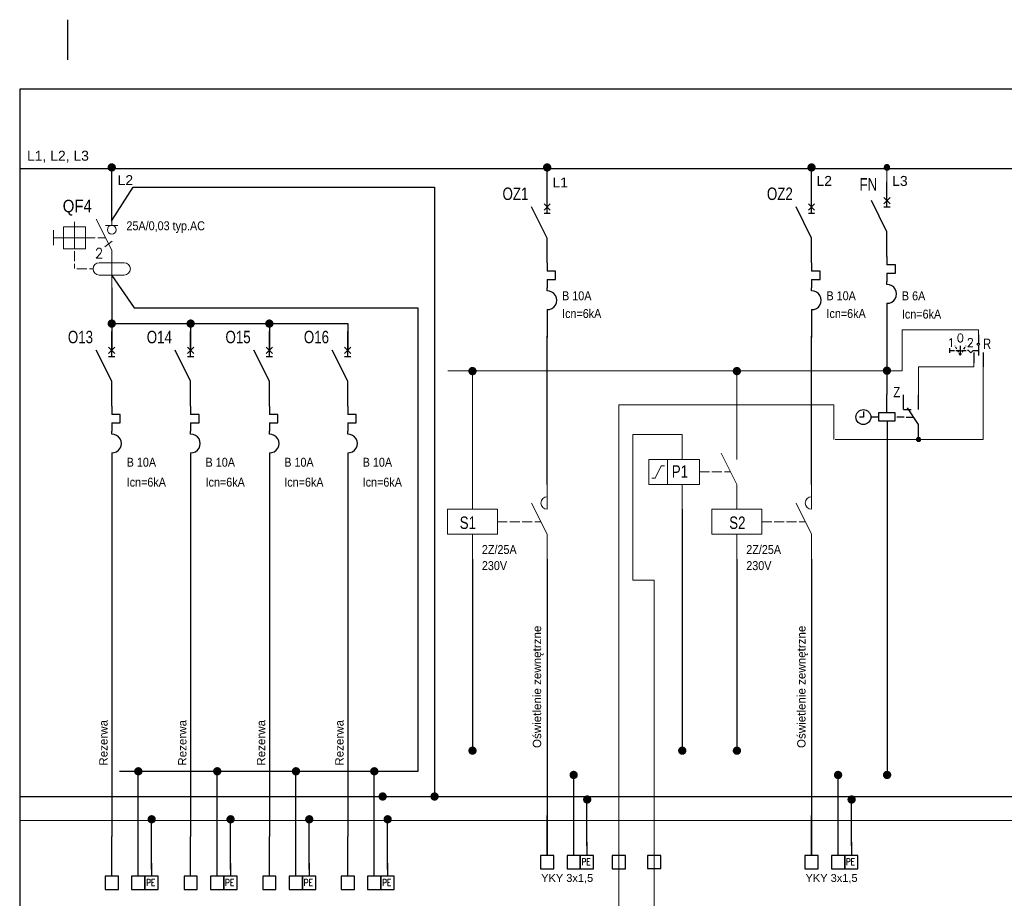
# Model space of a CAD drawing. Header units: millimetres. Extents: x 83969 to 164243, y -22860 to 4849.
# Tile 9 of 116: x 163383 to 163442, y -22643 to -22590. Entities that reach past the tile are written whole.
import ezdxf
from ezdxf.enums import TextEntityAlignment as Align

# ---------------------------------------------------------------- set-up
doc = ezdxf.new("R2010")
doc.units = ezdxf.units.MM
doc.linetypes.add('DASHED', pattern=[19.05, 12.7, -6.35])
doc.layers.get('0').update_dxf_attribs({"color": 251, "lineweight": 0})
for name, color, linetype in [('! GB N', 5, 'Continuous'), ('! GB Odbiory', 7, 'Continuous'), ('! GB Opis', 7, 'Continuous'), ('! GB PE', 96, 'Continuous'), ('! GB Przewody', 7, 'Continuous'), ('! GB Zabezpieczenia', 7, 'Continuous'), ('! PT Opisy Legenda', 7, 'Continuous'), ('!N', 5, 'Continuous'), ('!TABELKA', 7, 'Continuous'), ('2DE_TXTART', 7, 'Continuous'), ('2DE_TXTCAR', 7, 'Continuous'), ('2DE_TXTFUN', 7, 'Continuous'), ('2DE_TXTLNK', 7, 'Continuous'), ('2DE_TXTMAN', 7, 'Continuous'), ('2DE_TXTNUM', 7, 'Continuous'), ('2DE_TXTORD', 7, 'Continuous'), ('2DE_TXTOTH', 7, 'Continuous'), ('2DE_TXTPFN', 7, 'Continuous'), ('2DE_TXTPIN', 7, 'Continuous'), ('ROZDZIELNICE', 7, 'Continuous')]:
    doc.layers.add(name, color=color, linetype=linetype)
for name, color, linetype, lineweight in [('.AP_E_txt_pol', 7, 'Continuous', 13), ('2DE_OBJ_Hager', 7, 'Continuous', 18), ('2DE_SYM_Hager', 7, 'Continuous', 18), ('E_SCHEMATY', 7, 'Continuous', 0), ('ELEKRTYCZNA', 7, 'Continuous', 0), ('WARSTWA1', 7, 'Continuous', 5)]:
    doc.layers.add(name, color=color, linetype=linetype, lineweight=lineweight)
doc.styles.add('Arial', font='arial.ttf')
doc.styles.add('CP_ATTR', font='ROMANS.SHX')
doc.styles.add('CP_ELATT', font='cp_simplex.shx')
doc.styles.add('CP_ELATT_IT', font='cp_simplex.shx', dxfattribs={"oblique": 15})
doc.styles.add('CP_TXT', font='ROMANS.SHX')
doc.styles.add('Romans', font='romans.shx', dxfattribs={"width": 0.8})
doc.styles.get("Standard").update_dxf_attribs({"font": 'arial.ttf'})

# ---------------------------------------------------------------- blocks, each defined once
blk = doc.blocks.new('ramka A4')
at = {"linetype": 'ByBlock', "ltscale": 10}
blk.add_line((7.46, 199.45), (7.46, 205.66), dxfattribs=at)
for p, q in [((0.08, 0), (0.08, 195)), ((0.08, 195), (287.46, 195))]:
    blk.add_line(p, q)
blk = doc.blocks.new('cpelv_niec07_ns0026h')
for p, q in [((0, 2.5), (0, 7.5)), ((0.62, 4.38), (-0.63, 3.12)), ((-0.63, 4.38), (0.62, 3.12)), ((0, -2.5), (-3.12, 3.75)), ((-0.63, 2.5), (0.62, 2.5)), ((0, -7.5), (0, -2.5)), ((0, -7.5), (0, -9.15)), ((1.7, -9.15), (0, -9.15)), ((1.7, -10.85), (1.7, -9.15)), ((0, -10.85), (1.7, -10.85)), ((0, -10.85), (0, -12.5)), ((0, -13.12), (0, -12.5)), ((0, -16.87), (0, -17.5))]:
    blk.add_line(p, q)
at = {"linetype": 'Continuous'}
blk.add_line((0, -17.5), (0, -22.5), dxfattribs=at)
blk.add_arc((0.06, -15), 1.88, 268.2798, 91.7202)
at = {"linetype": 'ByBlock', "style": 'CP_ELATT_IT', "flags": 9}
for tag in ['VOLTAGE', 'IP', 'CURRENT', 'EL-STATUS', 'POWER', 'PRODUCT-TYPE', 'NUMBER', 'GROUP', 'NAME']:
    blk.add_attdef(tag, (1, 0.94), '', height=0.1, dxfattribs=at)
at = {"layer": '2DE_TXTART', "linetype": 'ByBlock', "style": 'CP_ELATT', "width": 0.9, "flags": 8}
blk.add_attdef('ARTICLE', (3, 5.14), '', height=1.8, dxfattribs=at)
at = {"layer": '2DE_TXTCAR', "linetype": 'ByBlock', "style": 'CP_ELATT', "width": 0.8, "flags": 8}
blk.add_attdef('CHARACTER', text='', height=2.5, dxfattribs=at).set_placement((-4, -6.86), align=Align.RIGHT)
at = {"layer": '2DE_TXTFUN', "linetype": 'ByBlock', "style": 'CP_ELATT', "width": 0.9, "flags": 8}
blk.add_attdef('FUNCTION', (3, -3.86), '', height=1.8, dxfattribs=at)
at = {"layer": '2DE_TXTLNK', "linetype": 'ByBlock', "style": 'CP_ELATT_IT', "oblique": 15, "width": 0.8, "flags": 8}
blk.add_attdef('LINK', text='', height=2.5, dxfattribs=at).set_placement((-4, -10.86), align=Align.RIGHT)
at = {"layer": '2DE_TXTMAN', "linetype": 'ByBlock', "style": 'CP_ELATT', "width": 0.9, "flags": 8}
blk.add_attdef('PRODUCER', (3, 2.14), '', height=1.8, dxfattribs=at)
at = {"layer": '2DE_TXTNUM', "linetype": 'ByBlock', "style": 'CP_ELATT', "width": 0.8, "flags": 8}
blk.add_attdef('TAG', text='', height=2.5, dxfattribs=at).set_placement((-4, 5.14), align=Align.RIGHT)
at = {"layer": '2DE_TXTORD', "linetype": 'ByBlock', "style": 'CP_ELATT', "width": 0.9, "flags": 8}
blk.add_attdef('ORDER-NO', (3, -0.86), '', height=1.8, dxfattribs=at)
at = {"layer": '2DE_TXTOTH', "linetype": 'ByBlock', "style": 'CP_ELATT', "width": 0.9, "flags": 8}
blk.add_attdef('OTHER', (3, -6.86), '', height=1.8, dxfattribs=at)
at = {"layer": '2DE_TXTPFN', "linetype": 'ByBlock', "style": 'CP_ELATT', "width": 0.8, "flags": 8}
blk.add_attdef('CF1', (0.5, 8), '', height=1.8, dxfattribs=at)
blk.add_attdef('CF2', text='', height=1.8, dxfattribs=at).set_placement((0.5, -23), align=Align.TOP_LEFT)
at = {"layer": '2DE_TXTPIN', "linetype": 'ByBlock', "style": 'CP_ELATT', "width": 0.8, "flags": 8}
blk.add_attdef('CP1', (-0.8, 5.5), '', height=1.8, rotation=90, dxfattribs=at)
blk.add_attdef('CP2', text='', height=1.8, rotation=90, dxfattribs=at).set_placement((-0.8, -20.5), align=Align.RIGHT)
blk = doc.blocks.new('LISTWA 1_N_PE')
for p, q in [((0, -24), (0, 0)), ((16, -24), (16, -8)), ((24, -16), (24, -24))]:
    blk.add_line(p, q)
for points in [[(-4, -32), (4, -32), (4, -24), (-4, -24)], [(12, -32), (20, -32), (20, -24), (12, -24)], [(20, -32), (28, -32), (28, -24), (20, -24)]]:
    blk.add_lwpolyline(points, close=True)
at = {"style": 'Romans', "width": 0.8}
blk.add_text('PE', height=4, dxfattribs=at).set_placement((20.73, -29.79))
at = {"width": 0.75}
blk.add_attdef('N', (12.85, -30.3), '', height=4, dxfattribs=at)
for tag, p in [('PRZEWÓD', (-4.36, -39.93)), ('MOC', (6.8, -47.63))]:
    blk.add_attdef(tag, p, '', height=4.75)
at = {"flags": 4}
blk.add_attdef('NR ', (9.64, -55.59), '', height=4.75, dxfattribs=at)
blk = doc.blocks.new('A$C61F7E6F3')
blk.add_line((-37.5, 0), (37.5, 0))
blk.add_circle((0, -26.5), 26.5)
blk = doc.blocks.new('cpelv_eiec07_ns0023_p1')
for p, q in [((0, 7.5), (0, 2.5)), ((-7.5, 2.2), (-7.5, 3.2)), ((-7.5, 2.2), (-7.5, -2.2)), ((0, -2.5), (-3.12, 3.75)), ((-11.7, 1.5), (-11.7, -1.5)), ((-11.7, 0), (-9.7, 0)), ((-9.7, 0), (-5.3, 0)), ((-5.3, 0), (-3.3, 0)), ((-2.8, 0), (-1.25, 0)), ((-1.36, -1.85), (0.11, -0.65)), ((-7.5, -4.7), (-7.5, -2.7)), ((0, -2.5), (0, -10)), ((-7.5, -6.2), (-7.5, -5.2)), ((-2.5, -5), (2.5, -5)), ((-7, -6.25), (-5, -6.25)), ((-4.5, -6.25), (-3.75, -6.25)), ((2.5, -7.5), (-2.5, -7.5))]:
    blk.add_line(p, q)
blk.add_lwpolyline([(-9.7, -2.2), (-5.3, -2.2), (-5.3, 2.2), (-9.7, 2.2)], close=True)
for centre, start, end in [((-2.5, -6.25), 90, 270), ((2.5, -6.25), 270, 90)]:
    blk.add_arc(centre, 1.25, start, end)
at = {"xscale": 0.03333333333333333, "yscale": 0.03333333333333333, "zscale": 0.03333333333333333}
blk.add_blockref('A$C61F7E6F3', (0, 2.5), dxfattribs=at)
at = {"style": 'CP_ATTR'}
blk.add_text('2', height=2, dxfattribs=at).set_placement((-3.4, -4.09))
at = {"linetype": 'ByBlock', "style": 'CP_ELATT', "flags": 9}
for tag in ['VOLTAGE', 'TEXT_01', 'NAME', 'GROUP', 'NUMBER', 'PRODUCT-TYPE', 'POWER', 'EL-STATUS', 'CURRENT', 'IP', 'PRODUCER']:
    blk.add_attdef(tag, (1, -1.56), '', height=0.1, dxfattribs=at)
at = {"layer": '2DE_TXTART', "linetype": 'ByBlock', "style": 'CP_ELATT', "width": 0.6, "flags": 8}
for tag, p in [('ARTICLE', (4, 3.55)), ('ARTICLE-1', (4, 0.55)), ('ARTICLE-2', (4, -2.45))]:
    blk.add_attdef(tag, p, '', height=1.8, dxfattribs=at)
at = {"layer": '2DE_TXTCAR', "linetype": 'ByBlock', "style": 'CP_ELATT', "width": 0.6, "flags": 8}
blk.add_attdef('CHARACTER', text='', height=1.8, dxfattribs=at).set_placement((-9, -5.45), align=Align.RIGHT)
at = {"layer": '2DE_TXTFUN', "linetype": 'ByBlock', "style": 'CP_ELATT', "width": 0.6, "flags": 8}
blk.add_attdef('FUNCTION', (4, -5.45), '', height=1.8, dxfattribs=at)
at = {"layer": '2DE_TXTLNK', "linetype": 'ByBlock', "style": 'CP_ELATT_IT', "oblique": 15, "width": 0.6, "flags": 8}
blk.add_attdef('LINK', text='', height=1.8, dxfattribs=at).set_placement((-9, -8.45), align=Align.RIGHT)
at = {"layer": '2DE_TXTNUM', "linetype": 'ByBlock', "style": 'CP_ELATT', "width": 0.6, "flags": 8}
blk.add_attdef('TAG', text='', height=2.5, dxfattribs=at).set_placement((-4, 5.14), align=Align.RIGHT)
at = {"layer": '2DE_TXTORD', "linetype": 'ByBlock', "style": 'CP_ELATT', "width": 0.6, "flags": 8}
blk.add_attdef('ORDER-NO', (4, 6.55), '', height=1.8, dxfattribs=at)
at = {"layer": '2DE_TXTOTH', "linetype": 'ByBlock', "style": 'CP_ELATT', "width": 0.6, "flags": 8}
blk.add_attdef('OTHER', (4, -8.45), '', height=1.8, dxfattribs=at)
at = {"layer": '2DE_TXTPFN', "linetype": 'ByBlock', "style": 'CP_ELATT', "width": 0.6, "flags": 8}
blk.add_attdef('CF1', (0.5, 8), '', height=1.8, dxfattribs=at)
blk.add_attdef('CF2', text='', height=1.8, dxfattribs=at).set_placement((0.5, -10.5), align=Align.TOP_LEFT)
at = {"layer": '2DE_TXTPIN', "linetype": 'ByBlock', "style": 'CP_ELATT', "width": 0.6, "flags": 8}
blk.add_attdef('CP1', (-0.8, 5.5), '', height=1.8, rotation=90, dxfattribs=at)
blk.add_attdef('CP2', text='', height=1.8, rotation=90, dxfattribs=at).set_placement((-0.8, -9), align=Align.RIGHT)
blk = doc.blocks.new('zegar astronomiczny')
at = {"layer": '.AP_E_txt_pol'}
blk.add_line((178.4, 119.7, -315.5), (178.4, 110.2, -315.5), dxfattribs=at)
for p, q in [((189.6, 187.2, -315.5), (189.6, 167.5, -315.5)), ((121.2, 143.9, -315.5), (121.2, 155.2, -315.5)), ((121.2, 149.5, -315.5), (132.5, 149.5, -315.5)), ((133.9, 160.2, -315.5), (133.5, 160.8, -315.5)), ((138.1, 152.9, -315.5), (135.3, 157.8, -315.5)), ((135.3, 149.5, -315.5), (146.5, 149.5, -315.5)), ((142.3, 145.6, -315.5), (139.5, 150.5, -315.5)), ((146.5, 138.3, -315.5), (143.7, 143.2, -315.5)), ((146.5, 138.3, -315.5), (146.5, 160.8, -315.5)), ((146.5, 138.3, -315.5), (149.3, 143.2, -315.5)), ((149.3, 149.5, -315.5), (160.6, 149.5, -315.5)), ((150.7, 145.6, -315.5), (153.6, 150.5, -315.5)), ((155, 152.9, -315.5), (157.8, 157.8, -315.5)), ((159.2, 160.2, -315.5), (159.5, 160.8, -315.5)), ((166.2, 149.5, -315.5), (163.4, 149.5, -315.5)), ((171.8, 143.9, -315.5), (166.2, 149.5, -315.5)), ((177.5, 149.5, -315.5), (171.8, 143.9, -315.5)), ((177.5, 149.5, -315.5), (189.6, 149.5, -315.5)), ((178.4, 144.5, -315.5), (178.4, 119.7, -315.5)), ((189.6, 161.9, -315.5), (189.6, 137.7, -315.5)), ((200.9, 144.5, -315.5), (200.9, 110.2, -315.5)), ((-30.8, 0), (-30.8, 43.2)), ((9.5, 6.9), (9.5, 42.9)), ((45.5, 6.9), (45.5, 42.9)), ((-87.6, 2.4), (-87.6, -11.1)), ((9.5, 6.9), (27.5, 6.9)), ((45.5, -29.1), (18.5, 11.4)), ((-87.6, -11.1), (-96.6, -11.1)), ((-50.1, -11.1), (-69.6, -11.1)), ((11, -11.1), (-7, -11.1)), ((15.5, -11.1), (33.5, -11.1)), ((45.5, -65.1), (45.5, -29.1))]:
    blk.add_line(p, q)
blk.add_lwpolyline([(-50.1, 0), (-11.5, 0), (-11.5, -20.7), (-50.1, -20.7)], close=True)
for centre, radius in [((189.6, 164.7, -315.5), 2.81), ((-87.6, -11.1), 18)]:
    blk.add_circle(centre, radius)
at = {"style": 'CP_TXT'}
for s, p in [('0', (137.6, 169.8, -315.5)), ('1', (115.3, 158.5, -315.5)), ('2', (161.7, 158.6, -315.5))]:
    blk.add_text(s, height=20, dxfattribs=at).set_placement(p)
at = {"linetype": 'ByBlock', "style": 'CP_ELATT_IT', "flags": 9}
for tag in ['VOLTAGE', 'NAME', 'GROUP', 'NUMBER', 'PRODUCT-TYPE', 'POWER', 'EL-STATUS', 'CURRENT', 'IP']:
    blk.add_attdef(tag, (52.7, -22.3), '', height=0.72, dxfattribs=at)
at = {"layer": '2DE_TXTART', "linetype": 'ByBlock', "style": 'CP_ELATT', "width": 0.9, "flags": 8}
blk.add_attdef('ARTICLE', (67.1, 25.9), '', height=13, dxfattribs=at)
at = {"layer": '2DE_TXTCAR', "linetype": 'ByBlock', "style": 'CP_ELATT', "width": 0.8, "flags": 8}
blk.add_attdef('CHARACTER', text='', height=18, dxfattribs=at).set_placement((-19.3, -60.5), align=Align.RIGHT)
at = {"layer": '2DE_TXTFUN', "linetype": 'ByBlock', "style": 'CP_ELATT', "width": 0.9, "flags": 8}
blk.add_attdef('FUNCTION', (67.1, -38.9), '', height=13, dxfattribs=at)
at = {"layer": '2DE_TXTLNK', "linetype": 'ByBlock', "style": 'CP_ELATT_IT', "oblique": 15, "width": 0.8, "flags": 8}
blk.add_attdef('LINK', text='', height=18, dxfattribs=at).set_placement((-19.3, -89.3), align=Align.RIGHT)
at = {"layer": '2DE_TXTMAN', "linetype": 'ByBlock', "style": 'CP_ELATT', "width": 0.9, "flags": 8}
blk.add_attdef('PRODUCER', (67.1, 4.3), '', height=13, dxfattribs=at)
at = {"layer": '2DE_TXTNUM', "linetype": 'ByBlock', "style": 'CP_ELATT', "width": 0.8, "flags": 8}
blk.add_attdef('TAG', text='', height=18, dxfattribs=at).set_placement((-19.3, 25.9), align=Align.RIGHT)
at = {"layer": '2DE_TXTORD', "linetype": 'ByBlock', "style": 'CP_ELATT', "width": 0.9, "flags": 8}
blk.add_attdef('ORDER-NO', (67.1, -17.3), '', height=13, dxfattribs=at)
at = {"layer": '2DE_TXTOTH', "linetype": 'ByBlock', "style": 'CP_ELATT', "width": 0.9, "flags": 8}
blk.add_attdef('OTHER', (67.1, -60.5), '', height=13, dxfattribs=at)
at = {"layer": '2DE_TXTPFN', "linetype": 'ByBlock', "style": 'CP_ELATT', "width": 0.8, "flags": 8}
for tag, p in [('CF1', (24.6, 46.5)), ('CF2', (60.6, 46.5))]:
    blk.add_attdef(tag, p, '', height=13, dxfattribs=at)
blk.add_attdef('CF3', text='', height=13, dxfattribs=at).set_placement((49.1, -68.7), align=Align.TOP_LEFT)
at = {"layer": '2DE_TXTPIN', "linetype": 'ByBlock', "style": 'CP_ELATT', "width": 0.8, "flags": 8}
for tag, p in [('CP1', (3.7, 28.5)), ('CP2', (39.7, 28.5))]:
    blk.add_attdef(tag, p, '', height=13, rotation=90, dxfattribs=at)
blk.add_attdef('CP3', text='', height=13, rotation=90, dxfattribs=at).set_placement((39.7, -50.7), align=Align.RIGHT)
blk = doc.blocks.new('X10')
h = blk.add_hatch()
h.set_pattern_fill('ANSI31', color=256, scale=0.1, style=0)
h.set_pattern_definition([(45, (-155.1201, -200.68783), (-0.2245064, 0.2245064), [])])
edge = h.paths.add_edge_path()
edge.add_arc((0, 0), 5, 180, 0)
edge.add_arc((0, 0), 5, 0, 180)
at = {"linetype": 'Continuous'}
for start, end in [(0, 180), (180, 0)]:
    blk.add_arc((0, 0), 5, start, end, dxfattribs=at)
blk = doc.blocks.new('cpelv_n07_13_02_00d9')
for p, q in [((-15, 2.5), (-15, 7.5)), ((0, 2.5), (0, 7.5)), ((0, -2.5), (-3.12, 3.75)), ((-10, 0), (-8, 0)), ((-7.5, 0), (-5.5, 0)), ((-5, 0), (-3, 0)), ((-2.5, 0), (-1.25, 0)), ((-15, -7.5), (-15, -2.5)), ((0, -7.5), (0, -2.5))]:
    blk.add_line(p, q)
blk.add_lwpolyline([(-20, -2.5), (-20, 2.5), (-10, 2.5), (-10, -2.5)], close=True)
blk.add_arc((0, 3.75), 1.25, 90, 270)
at = {"linetype": 'ByBlock', "style": 'CP_ELATT_IT', "flags": 9}
for tag in ['VOLTAGE', 'IP', 'CURRENT', 'EL-STATUS', 'POWER', 'PRODUCT-TYPE', 'NUMBER', 'GROUP', 'NAME']:
    blk.add_attdef(tag, (1, -1.56), '', height=0.1, dxfattribs=at)
at = {"layer": '2DE_TXTART', "linetype": 'ByBlock', "style": 'CP_ELATT', "width": 0.9, "flags": 8}
blk.add_attdef('ARTICLE', (3, 5.14), '', height=1.8, dxfattribs=at)
at = {"layer": '2DE_TXTCAR', "linetype": 'ByBlock', "style": 'CP_ELATT', "width": 0.8, "flags": 8}
blk.add_attdef('CHARACTER', text='', height=2.5, dxfattribs=at).set_placement((-19, -6.86), align=Align.RIGHT)
at = {"layer": '2DE_TXTFUN', "linetype": 'ByBlock', "style": 'CP_ELATT', "width": 0.9, "flags": 8}
blk.add_attdef('FUNCTION', (3, -3.86), '', height=1.8, dxfattribs=at)
at = {"layer": '2DE_TXTLNK', "linetype": 'ByBlock', "style": 'CP_ELATT_IT', "oblique": 15, "width": 0.8, "flags": 8}
blk.add_attdef('LINK', text='', height=2.5, dxfattribs=at).set_placement((-19, -10.86), align=Align.RIGHT)
at = {"layer": '2DE_TXTMAN', "linetype": 'ByBlock', "style": 'CP_ELATT', "width": 0.9, "flags": 8}
blk.add_attdef('PRODUCER', (3, 2.14), '', height=1.8, dxfattribs=at)
at = {"layer": '2DE_TXTNUM', "linetype": 'ByBlock', "style": 'CP_ELATT', "width": 0.8, "flags": 8}
blk.add_attdef('TAG', text='', height=2.5, dxfattribs=at).set_placement((-19, 5.14), align=Align.RIGHT)
at = {"layer": '2DE_TXTORD', "linetype": 'ByBlock', "style": 'CP_ELATT', "width": 0.9, "flags": 8}
blk.add_attdef('ORDER-NO', (3, -0.86), '', height=1.8, dxfattribs=at)
at = {"layer": '2DE_TXTOTH', "linetype": 'ByBlock', "style": 'CP_ELATT', "width": 0.9, "flags": 8}
blk.add_attdef('OTHER', (3, -6.86), '', height=1.8, dxfattribs=at)
at = {"layer": '2DE_TXTPFN', "linetype": 'ByBlock', "style": 'CP_ELATT', "width": 0.8, "flags": 8}
for tag, p in [('CF1', (-14.5, 8)), ('CF3', (0.5, 8))]:
    blk.add_attdef(tag, p, '', height=1.8, dxfattribs=at)
for tag, p in [('CF2', (-14.5, -8)), ('CF4', (0.5, -8))]:
    blk.add_attdef(tag, text='', height=1.8, dxfattribs=at).set_placement(p, align=Align.TOP_LEFT)
at = {"layer": '2DE_TXTPIN', "linetype": 'ByBlock', "style": 'CP_ELATT', "width": 0.8, "flags": 8}
for tag, p in [('CP1', (-15.8, 5.5)), ('CP3', (-0.8, 5.5))]:
    blk.add_attdef(tag, p, '', height=1.8, rotation=90, dxfattribs=at)
for tag, p in [('CP2', (-15.8, -5.5)), ('CP4', (-0.8, -5.5))]:
    blk.add_attdef(tag, text='', height=1.8, rotation=90, dxfattribs=at).set_placement(p, align=Align.RIGHT)
blk = doc.blocks.new('G$C254A4248')
for p, q in [((-10.43, 7.5), (-10.43, 22.5)), ((22.5, 7.5), (22.5, 22.5)), ((-19.3, 7.5), (-30.55, 7.5)), ((-30.55, 7.5), (-30.55, -7.5)), ((22.5, -7.5), (13.12, 11.25)), ((-26.8, -3.75), (-23.05, 3.75)), ((-23.05, 3.75), (-21.17, 3.75)), ((0, 0), (6, 0)), ((7.5, 0), (13.5, 0)), ((15, 0), (18.75, 0)), ((-28.67, -3.75), (-26.8, -3.75)), ((-30.55, -7.5), (-19.3, -7.5)), ((-10.43, -22.5), (-10.43, -7.5)), ((22.5, -22.5), (22.5, -7.5))]:
    blk.add_line(p, q)
blk.add_lwpolyline([(0, -7.5), (0, 7.5), (-19.3, 7.5), (-19.3, -7.5)], close=True)
at = {"linetype": 'ByBlock', "style": 'CP_ELATT_IT', "flags": 9}
for tag in ['VOLTAGE', 'CURRENT', 'GROUP', 'EL-STATUS', 'POWER', 'PRODUCT-TYPE', 'IP', 'NUMBER', 'NAME']:
    blk.add_attdef(tag, (25.5, -4.68), '', height=0.3, dxfattribs=at)
at = {"layer": '2DE_TXTART', "linetype": 'ByBlock', "style": 'CP_ELATT', "width": 0.9, "flags": 8}
blk.add_attdef('ARTICLE', (31.5, 15.41), '', height=5.4, dxfattribs=at)
at = {"layer": '2DE_TXTCAR', "linetype": 'ByBlock', "style": 'CP_ELATT', "width": 0.8, "flags": 8}
blk.add_attdef('CHARACTER', text='', height=7.5, dxfattribs=at).set_placement((-16.3, -20.59), align=Align.RIGHT)
at = {"layer": '2DE_TXTFUN', "linetype": 'ByBlock', "style": 'CP_ELATT', "width": 0.9, "flags": 8}
blk.add_attdef('FUNCTION', (31.5, -11.59), '', height=5.4, dxfattribs=at)
at = {"layer": '2DE_TXTLNK', "linetype": 'ByBlock', "style": 'CP_ELATT_IT', "oblique": 15, "width": 0.8, "flags": 8}
blk.add_attdef('LINK', text='', height=7.5, dxfattribs=at).set_placement((-16.3, -32.59), align=Align.RIGHT)
at = {"layer": '2DE_TXTMAN', "linetype": 'ByBlock', "style": 'CP_ELATT', "width": 0.9, "flags": 8}
blk.add_attdef('PRODUCER', (31.5, 6.41), '', height=5.4, dxfattribs=at)
at = {"layer": '2DE_TXTNUM', "linetype": 'ByBlock', "style": 'CP_ELATT', "width": 0.8, "flags": 8}
blk.add_attdef('TAG', text='', height=7.5, dxfattribs=at).set_placement((-16.3, 15.41), align=Align.RIGHT)
at = {"layer": '2DE_TXTORD', "linetype": 'ByBlock', "style": 'CP_ELATT', "width": 0.9, "flags": 8}
blk.add_attdef('ORDER-NO', (31.5, -2.59), '', height=5.4, dxfattribs=at)
at = {"layer": '2DE_TXTOTH', "linetype": 'ByBlock', "style": 'CP_ELATT', "width": 0.9, "flags": 8}
blk.add_attdef('OTHER', (31.5, -20.59), '', height=5.4, dxfattribs=at)
at = {"layer": '2DE_TXTPFN', "linetype": 'ByBlock', "style": 'CP_ELATT', "width": 0.8, "flags": 8}
for tag, p in [('CF1', (-2.8, 24)), ('CF3', (24, 24))]:
    blk.add_attdef(tag, p, '', height=5.4, dxfattribs=at)
for tag, p in [('CF2', (-2.8, -24)), ('CF4', (24, -24))]:
    blk.add_attdef(tag, text='', height=5.4, dxfattribs=at).set_placement(p, align=Align.TOP_LEFT)
at = {"layer": '2DE_TXTPIN', "linetype": 'ByBlock', "style": 'CP_ELATT', "width": 0.8, "flags": 8}
for tag, p in [('CP1', (-6.7, 16.5)), ('CP3', (20.1, 16.5))]:
    blk.add_attdef(tag, p, '', height=5.4, rotation=90, dxfattribs=at)
for tag, p in [('CP2', (-6.7, -16.5)), ('CP4', (20.1, -16.5))]:
    blk.add_attdef(tag, text='', height=5.4, rotation=90, dxfattribs=at).set_placement(p, align=Align.RIGHT)
blk = doc.blocks.new('A$C6ce296c5')
blk.add_lwpolyline([(-4, -8), (4, -8), (4, 0), (-4, 0)], close=True)

msp = doc.modelspace()

# ---------------------------------------------------------------- linework, layer by layer
at = {"layer": '! GB N', "ltscale": 2}
msp.add_line((163382.849, -22636.885), (163494.927, -22636.885), dxfattribs=at)
at = {"layer": '! GB N'}
for points in [[(163388.366, -22602.171), (163389.66, -22600.173), (163407.816, -22600.175), (163407.822, -22636.714)], [(163388.366, -22605.484), (163389.72, -22607.438), (163406.808, -22607.438), (163406.808, -22635.368), (163388.841, -22635.368)]]:
    msp.add_lwpolyline(points, dxfattribs=at)
at = {"layer": '! GB N', "ltscale": 2, "elevation": 8.703}
msp.add_lwpolyline([(163422.75, -22619.574), (163422.751, -22634.101)], dxfattribs=at)
at = {"layer": '! GB N', "ltscale": 2}
for points in [[(163410.107, -22622.574), (163410.108, -22634.123)], [(163426.043, -22622.574), (163426.044, -22634.123)]]:
    msp.add_lwpolyline(points, dxfattribs=at)
at = {"layer": '! GB N', "const_width": 0.25}
for points in [[(163409.983, -22634.123, 1), (163410.233, -22634.123, 1)], [(163422.626, -22634.123, 1), (163422.876, -22634.123, 1)], [(163425.919, -22634.123, 1), (163426.169, -22634.123, 1)], [(163404.569, -22636.885, 1), (163404.819, -22636.885, 1)]]:
    msp.add_lwpolyline(points, format="xyb", close=True, dxfattribs=at)
at = {"layer": '! GB N', "color": 5, "linetype": 'DASHED', "ltscale": 2, "const_width": 0.25}
for points in [[(163389.843, -22635.365, 1), (163390.093, -22635.365, 1)], [(163394.598, -22635.365, 1), (163394.848, -22635.365, 1)], [(163399.343, -22635.365, 1), (163399.593, -22635.365, 1)], [(163404.067, -22635.365, 1), (163404.317, -22635.365, 1)], [(163416.082, -22635.585, 1), (163416.332, -22635.585, 1)], [(163432.018, -22635.585, 1), (163432.268, -22635.585, 1)], [(163407.697, -22636.885, 1), (163407.947, -22636.885, 1)]]:
    msp.add_lwpolyline(points, format="xyb", close=True, dxfattribs=at)
at = {"layer": '! GB N', "const_width": 0.25, "elevation": -8.703}
msp.add_lwpolyline([(163434.972, -22635.585, 1), (163435.222, -22635.585, 1)], format="xyb", close=True, dxfattribs=at)
at = {"layer": '! GB Opis', "elevation": 8.703}
for points in [[(163414.607, -22618.074), (163414.607, -22609.149)], [(163430.543, -22618.074), (163430.543, -22609.149)]]:
    msp.add_lwpolyline(points, dxfattribs=at)
at = {"layer": '! GB PE', "ltscale": 2}
msp.add_line((163382.849, -22638.317), (163494.927, -22638.326), dxfattribs=at)
at = {"layer": '! GB Przewody'}
for p, q in [((163388.366, -22600.966), (163388.366, -22598.977)), ((163388.366, -22602.219), (163388.366, -22599.102)), ((163414.607, -22601.28, 8.703), (163414.607, -22598.925, 8.703)), ((163430.543, -22601.28, 8.703), (163430.543, -22598.925, 8.703)), ((163388.366, -22606.234), (163388.366, -22609.99)), ((163388.366, -22608.386), (163402.59, -22608.386)), ((163393.121, -22608.386), (163393.121, -22609.99)), ((163397.865, -22608.386), (163397.865, -22609.99)), ((163402.59, -22608.386), (163402.59, -22609.99)), ((163388.366, -22617.862), (163388.366, -22639.292)), ((163393.121, -22617.862), (163393.121, -22639.292)), ((163397.865, -22617.862), (163397.865, -22639.292)), ((163402.59, -22617.862), (163402.59, -22639.292))]:
    msp.add_line(p, q, dxfattribs=at)
at = {"layer": '! GB Przewody', "const_width": 0.25}
for points in [[(163388.241, -22598.977, 1), (163388.491, -22598.977, 1)], [(163414.482, -22598.977, 1), (163414.732, -22598.977, 1)], [(163430.418, -22598.977, 1), (163430.668, -22598.977, 1)], [(163388.241, -22608.386, 1), (163388.491, -22608.386, 1)], [(163392.996, -22608.386, 1), (163393.246, -22608.386, 1)], [(163397.74, -22608.386, 1), (163397.99, -22608.386, 1)], [(163434.962, -22611.226, 1), (163435.212, -22611.226, 1)], [(163434.962, -22611.226, 1), (163435.212, -22611.226, 1)], [(163416.898, -22637.066, 1), (163417.148, -22637.066, 1)], [(163432.834, -22637.066, 1), (163433.084, -22637.066, 1)], [(163390.647, -22638.258, 1), (163390.897, -22638.258, 1)], [(163395.402, -22638.258, 1), (163395.652, -22638.258, 1)], [(163400.146, -22638.258, 1), (163400.396, -22638.258, 1)], [(163404.871, -22638.258, 1), (163405.121, -22638.258, 1)]]:
    msp.add_lwpolyline(points, format="xyb", close=True, dxfattribs=at)
at = {"layer": '! GB Przewody'}
for points in [[(163382.817, -22599.031), (163494.927, -22599.031)], [(163414.607, -22622.574), (163414.607, -22640.438)], [(163430.543, -22622.574), (163430.543, -22640.438)], [(163389.966, -22640.092), (163389.966, -22635.365)], [(163394.721, -22640.092), (163394.721, -22635.365)], [(163399.465, -22640.092), (163399.465, -22635.365)], [(163404.19, -22640.092), (163404.19, -22635.365)], [(163416.207, -22639.851), (163416.206, -22635.585)], [(163432.143, -22639.851), (163432.142, -22635.585)], [(163417.007, -22639.851), (163417.007, -22637.137)], [(163432.943, -22639.851), (163432.943, -22637.137)], [(163390.766, -22641.292), (163390.759, -22638.197)], [(163395.521, -22641.292), (163395.514, -22638.197)], [(163400.265, -22641.292), (163400.259, -22638.197)], [(163404.99, -22641.292), (163404.983, -22638.197)]]:
    msp.add_lwpolyline(points, dxfattribs=at)
at = {"layer": '! GB Przewody', "const_width": 0.25, "elevation": 8.703}
for points in [[(163409.982, -22611.249, 1), (163410.232, -22611.249, 1)], [(163425.918, -22611.249, 1), (163426.168, -22611.249, 1)]]:
    msp.add_lwpolyline(points, format="xyb", close=True, dxfattribs=at)
at = {"layer": '!N', "elevation": -8.703}
msp.add_lwpolyline([(163435.095, -22614.271), (163435.097, -22635.585)], dxfattribs=at)
at = {"color": 190, "ltscale": 30}
msp.add_lwpolyline([(163440.878, -22610.132), (163440.878, -22610.99), (163440.878, -22615.364), (163437.054, -22615.364)], dxfattribs=at)
at = {"color": 190}
for points, elevation in [([(163418.936, -22613.288), (163431.882, -22613.288)], 8.703), ([(163418.936, -22641.44), (163418.936, -22613.288)], 8.703), ([(163419.766, -22623.856), (163419.776, -22615.074), (163422.75, -22615.074)], 8.703), ([(163437.103, -22615.371), (163431.969, -22615.371), (163431.969, -22615.371)], 7.887), ([(163421.065, -22641.432), (163421.065, -22623.848), (163419.766, -22623.848)], 8.703), ([(163418.936, -22641.238), (163418.936, -22643.628)], 8.703), ([(163421.065, -22641.23), (163421.065, -22643.639)], 8.703)]:
    msp.add_lwpolyline(points, dxfattribs=dict(at, elevation=elevation))
at = {"layer": '2DE_SYM_Hager'}
for points in [[(163435.087, -22611.224), (163436.001, -22611.224), (163436.001, -22608.767), (163440.596, -22608.768)], [(163434.925, -22611.224), (163408.624, -22611.224)]]:
    msp.add_lwpolyline(points, dxfattribs=at)
at = {"layer": '2DE_SYM_Hager', "elevation": 8.703}
for points in [[(163410.107, -22618.074), (163410.107, -22611.249)], [(163426.043, -22615.074), (163426.043, -22611.249)]]:
    msp.add_lwpolyline(points, dxfattribs=at)
at = {"layer": '2DE_SYM_Hager', "color": 190, "elevation": 8.703}
msp.add_lwpolyline([(163431.882, -22613.288), (163431.882, -22615.371)], dxfattribs=at)
at = {"layer": 'E_SCHEMATY'}
msp.add_line((163435.089, -22598.977), (163435.089, -22600.251), dxfattribs=at)
at = {"layer": 'ROZDZIELNICE', "color": 7}
msp.add_lwpolyline([(163435.089, -22608.849), (163435.086, -22612.665)], dxfattribs=at)
at = {"layer": 'WARSTWA1'}
for points in [[(163440.596, -22609.064), (163440.596, -22608.767)], [(163440.315, -22610.989), (163436.994, -22610.989)]]:
    msp.add_lwpolyline(points, dxfattribs=at)
at = {"layer": 'WARSTWA1', "elevation": 7.887}
msp.add_lwpolyline([(163436.994, -22612.671), (163436.994, -22610.989)], dxfattribs=at)

# ---------------------------------------------------------------- block references
at = {"layer": '! GB Odbiory'}
ref = msp.add_blockref('LISTWA 1_N_PE', (163414.607, -22638.038), dxfattribs=dict(at, xscale=0.1, yscale=0.1, zscale=0.1))
ref.add_attrib('PRZEWÓD', 'YKY 3x1,5', (163414.247, -22642.032), dxfattribs={"layer": '0', "height": 0.4752, "style": 'Arial'})
ref = msp.add_blockref('LISTWA 1_N_PE', (163430.543, -22638.038), dxfattribs=dict(at, xscale=0.1, yscale=0.1, zscale=0.1))
ref.add_attrib('PRZEWÓD', 'YKY 3x1,5', (163430.182, -22642.032), dxfattribs={"layer": '0', "height": 0.4752, "style": 'Arial'})
at = {"layer": '! GB Odbiory', "xscale": 0.1, "yscale": 0.1, "zscale": 0.1}
for p in [(163388.366, -22639.292), (163393.121, -22639.292), (163397.865, -22639.292), (163402.59, -22639.292)]:
    msp.add_blockref('LISTWA 1_N_PE', p, dxfattribs=at)
at = {"layer": '! GB Zabezpieczenia', "xscale": 0.0325, "yscale": 0.0325, "zscale": 0.0325, "rotation": 180}
msp.add_blockref('X10', (163435.089, -22598.977), dxfattribs=at)
at = {"layer": '! GB Zabezpieczenia'}
ref = msp.add_blockref('cpelv_niec07_ns0026h', (163435.089, -22602.099), dxfattribs=dict(at, xscale=0.3, yscale=0.3, zscale=0.3))
ref.add_attrib('TAG', 'FN', dxfattribs={"layer": '0', "color": 7, "linetype": 'ByBlock', "height": 0.75, "style": 'CP_ELATT', "width": 0.8, "flags": 8}).set_placement((163434.501, -22600.373), align=Align.RIGHT)
ref.add_attrib('ARTICLE', 'B 6A', (163435.989, -22606.984), dxfattribs={"layer": '0', "color": 7, "linetype": 'ByBlock', "height": 0.54, "style": 'CP_ELATT', "width": 0.9, "flags": 8})
ref.add_attrib('PRODUCER', 'Icn=6kA', (163435.989, -22608.086), dxfattribs={"layer": '0', "linetype": 'ByBlock', "height": 0.54, "style": 'CP_ELATT', "width": 0.9, "flags": 8})
ref = msp.add_blockref('cpelv_niec07_ns0026h', (163414.607, -22602.483), dxfattribs=dict(at, xscale=0.3, yscale=0.3, zscale=0.3))
ref.add_attrib('TAG', 'OZ1', dxfattribs={"layer": '2DE_TXTNUM', "color": 7, "linetype": 'ByBlock', "height": 0.75, "style": 'CP_ELATT', "width": 0.8, "flags": 8}).set_placement((163413.478, -22600.939), align=Align.RIGHT)
ref.add_attrib('ARTICLE', 'B 10A', (163415.507, -22606.98), dxfattribs={"layer": '2DE_TXTART', "color": 7, "linetype": 'ByBlock', "height": 0.54, "style": 'CP_ELATT', "width": 0.9, "flags": 8})
ref.add_attrib('PRODUCER', 'Icn=6kA', (163415.507, -22608.051), dxfattribs={"layer": '2DE_TXTMAN', "color": 7, "linetype": 'ByBlock', "height": 0.54, "style": 'CP_ELATT', "width": 0.9, "flags": 8})
ref = msp.add_blockref('cpelv_niec07_ns0026h', (163430.543, -22602.483), dxfattribs=dict(at, xscale=0.3, yscale=0.3, zscale=0.3))
ref.add_attrib('TAG', 'OZ2', dxfattribs={"layer": '2DE_TXTNUM', "color": 7, "linetype": 'ByBlock', "height": 0.75, "style": 'CP_ELATT', "width": 0.8, "flags": 8}).set_placement((163429.414, -22600.939), align=Align.RIGHT)
ref.add_attrib('ARTICLE', 'B 10A', (163431.443, -22606.98), dxfattribs={"layer": '2DE_TXTART', "color": 7, "linetype": 'ByBlock', "height": 0.54, "style": 'CP_ELATT', "width": 0.9, "flags": 8})
ref.add_attrib('PRODUCER', 'Icn=6kA', (163431.443, -22608.051), dxfattribs={"layer": '2DE_TXTMAN', "color": 7, "linetype": 'ByBlock', "height": 0.54, "style": 'CP_ELATT', "width": 0.9, "flags": 8})
ref = msp.add_blockref('cpelv_niec07_ns0026h', (163388.366, -22611.115), dxfattribs=dict(at, xscale=0.3, yscale=0.3, zscale=0.3))
ref.add_attrib('TAG', 'O13', dxfattribs={"layer": '2DE_TXTNUM', "color": 7, "linetype": 'ByBlock', "height": 0.75, "style": 'CP_ELATT', "width": 0.8, "flags": 8}).set_placement((163387.237, -22609.572), align=Align.RIGHT)
ref.add_attrib('ARTICLE', 'B 10A', (163389.266, -22617.012), dxfattribs={"layer": '2DE_TXTART', "color": 7, "linetype": 'ByBlock', "height": 0.54, "style": 'CP_ELATT', "width": 0.9, "flags": 8})
ref.add_attrib('PRODUCER', 'Icn=6kA', (163389.266, -22618.211), dxfattribs={"layer": '2DE_TXTMAN', "color": 7, "linetype": 'ByBlock', "height": 0.54, "style": 'CP_ELATT', "width": 0.9, "flags": 8})
ref = msp.add_blockref('cpelv_niec07_ns0026h', (163393.121, -22611.115), dxfattribs=dict(at, xscale=0.3, yscale=0.3, zscale=0.3))
ref.add_attrib('TAG', 'O14', dxfattribs={"layer": '2DE_TXTNUM', "color": 7, "linetype": 'ByBlock', "height": 0.75, "style": 'CP_ELATT', "width": 0.8, "flags": 8}).set_placement((163391.992, -22609.572), align=Align.RIGHT)
ref.add_attrib('ARTICLE', 'B 10A', (163394.021, -22617.012), dxfattribs={"layer": '2DE_TXTART', "color": 7, "linetype": 'ByBlock', "height": 0.54, "style": 'CP_ELATT', "width": 0.9, "flags": 8})
ref.add_attrib('PRODUCER', 'Icn=6kA', (163394.021, -22618.211), dxfattribs={"layer": '2DE_TXTMAN', "color": 7, "linetype": 'ByBlock', "height": 0.54, "style": 'CP_ELATT', "width": 0.9, "flags": 8})
ref = msp.add_blockref('cpelv_niec07_ns0026h', (163397.865, -22611.115), dxfattribs=dict(at, xscale=0.3, yscale=0.3, zscale=0.3))
ref.add_attrib('TAG', 'O15', dxfattribs={"layer": '2DE_TXTNUM', "color": 7, "linetype": 'ByBlock', "height": 0.75, "style": 'CP_ELATT', "width": 0.8, "flags": 8}).set_placement((163396.737, -22609.572), align=Align.RIGHT)
ref.add_attrib('ARTICLE', 'B 10A', (163398.765, -22617.012), dxfattribs={"layer": '2DE_TXTART', "color": 7, "linetype": 'ByBlock', "height": 0.54, "style": 'CP_ELATT', "width": 0.9, "flags": 8})
ref.add_attrib('PRODUCER', 'Icn=6kA', (163398.765, -22618.211), dxfattribs={"layer": '2DE_TXTMAN', "color": 7, "linetype": 'ByBlock', "height": 0.54, "style": 'CP_ELATT', "width": 0.9, "flags": 8})
ref = msp.add_blockref('cpelv_niec07_ns0026h', (163402.59, -22611.115), dxfattribs=dict(at, xscale=0.3, yscale=0.3, zscale=0.3))
ref.add_attrib('TAG', 'O16', dxfattribs={"layer": '2DE_TXTNUM', "color": 7, "linetype": 'ByBlock', "height": 0.75, "style": 'CP_ELATT', "width": 0.8, "flags": 8}).set_placement((163401.461, -22609.572), align=Align.RIGHT)
ref.add_attrib('ARTICLE', 'B 10A', (163403.49, -22617.012), dxfattribs={"layer": '2DE_TXTART', "color": 7, "linetype": 'ByBlock', "height": 0.54, "style": 'CP_ELATT', "width": 0.9, "flags": 8})
ref.add_attrib('PRODUCER', 'Icn=6kA', (163403.49, -22618.211), dxfattribs={"layer": '2DE_TXTMAN', "color": 7, "linetype": 'ByBlock', "height": 0.54, "style": 'CP_ELATT', "width": 0.9, "flags": 8})
at = {"layer": '! GB Zabezpieczenia', "color": 7}
ref = msp.add_blockref('zegar astronomiczny', (163435.856, -22613.744, 7.887), dxfattribs=dict(at, xscale=0.025, yscale=0.025, zscale=0.025))
ref.add_attrib('CF1', 'Z', (163435.477, -22612.828, 7.887), dxfattribs={"layer": '2DE_TXTPFN', "color": 0, "linetype": 'ByBlock', "height": 0.625, "style": 'CP_ELATT', "width": 0.8, "flags": 8})
ref.add_attrib('PRODUCER', 'R', (163440.882, -22609.914, 7.887), dxfattribs={"layer": '2DE_TXTMAN', "color": 7, "linetype": 'ByBlock', "height": 0.625, "style": 'CP_ELATT', "width": 0.8, "flags": 8})
at = {"layer": '! PT Opisy Legenda', "xscale": 0.1, "yscale": 0.1, "zscale": 0.1}
for p in [(163418.936, -22640.438, 8.703), (163421.066, -22640.43, 8.703)]:
    msp.add_blockref('A$C6ce296c5', p, dxfattribs=at)
at = {"layer": '!TABELKA', "xscale": 0.3900000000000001, "yscale": 0.3900000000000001, "zscale": 0.3900000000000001}
msp.add_blockref('ramka A4', (163382.817, -22670.283), dxfattribs=at)
at = {"layer": '2DE_OBJ_Hager'}
ref = msp.add_blockref('cpelv_eiec07_ns0023_p1', (163388.366, -22603.216), dxfattribs=dict(at, xscale=0.3, yscale=0.3, zscale=0.3))
ref.add_attrib('ARTICLE', '25A/0,03 typ.AC', (163389.252, -22602.762), dxfattribs={"layer": '2DE_TXTART', "linetype": 'ByBlock', "height": 0.54, "style": 'CP_ELATT', "width": 0.9, "flags": 8})
ref.add_attrib('TAG', 'QF4', dxfattribs={"layer": '2DE_TXTNUM', "linetype": 'ByBlock', "height": 0.75, "style": 'CP_ELATT', "width": 0.9, "flags": 8}).set_placement((163387.166, -22601.675), align=Align.RIGHT)
at = {"layer": '2DE_SYM_Hager'}
ref = msp.add_blockref('G$C254A4248', (163423.793, -22617.324, 8.703), dxfattribs=dict(at, xscale=0.1, yscale=0.1, zscale=0.1))
ref.add_attrib('TAG', 'P1', dxfattribs={"layer": '2DE_TXTNUM', "linetype": 'ByBlock', "height": 0.75, "style": 'CP_ELATT', "width": 0.8, "flags": 8}).set_placement((163423.102, -22617.674, 8.703), align=Align.RIGHT)
ref = msp.add_blockref('cpelv_n07_13_02_00d9', (163414.607, -22620.324), dxfattribs=dict(at, xscale=0.3, yscale=0.3, zscale=0.3))
ref.add_attrib('OTHER', '230V', (163410.674, -22623.242), dxfattribs={"layer": '2DE_TXTOTH', "linetype": 'ByBlock', "height": 0.54, "style": 'CP_ELATT', "width": 0.9, "flags": 8})
ref.add_attrib('ARTICLE', '2Z/25A', (163410.674, -22622.271), dxfattribs={"layer": '2DE_TXTART', "linetype": 'ByBlock', "height": 0.54, "style": 'CP_ELATT', "width": 0.9, "flags": 8})
ref.add_attrib('TAG', 'S1', dxfattribs={"layer": '2DE_TXTNUM', "linetype": 'ByBlock', "height": 0.75, "style": 'CP_ELATT', "width": 0.8, "flags": 8}).set_placement((163410.319, -22620.761), align=Align.RIGHT)
ref = msp.add_blockref('cpelv_n07_13_02_00d9', (163430.543, -22620.324), dxfattribs=dict(at, xscale=0.3, yscale=0.3, zscale=0.3))
ref.add_attrib('OTHER', '230V', (163426.609, -22623.242), dxfattribs={"layer": '2DE_TXTOTH', "linetype": 'ByBlock', "height": 0.54, "style": 'CP_ELATT', "width": 0.9, "flags": 8})
ref.add_attrib('ARTICLE', '2Z/25A', (163426.609, -22622.271), dxfattribs={"layer": '2DE_TXTART', "linetype": 'ByBlock', "height": 0.54, "style": 'CP_ELATT', "width": 0.9, "flags": 8})
ref.add_attrib('TAG', 'S2', dxfattribs={"layer": '2DE_TXTNUM', "linetype": 'ByBlock', "height": 0.75, "style": 'CP_ELATT', "width": 0.8, "flags": 8}).set_placement((163426.562, -22620.761), align=Align.RIGHT)
at = {"layer": 'ELEKRTYCZNA', "xscale": 0.025, "yscale": 0.025, "zscale": 0.025, "rotation": 180}
msp.add_blockref('X10', (163436.994, -22615.371, 7.887), dxfattribs=at)

# ---------------------------------------------------------------- texts
at = {"layer": '! GB Opis', "style": 'Arial'}
for s, p in [('Oświetlenie zewnętrzne', (163414.245, -22633.963)), ('Oświetlenie zewnętrzne', (163430.18, -22633.963)), ('Rezerwa', (163388.113, -22635.027)), ('Rezerwa', (163392.868, -22635.027)), ('Rezerwa', (163397.613, -22635.027)), ('Rezerwa', (163402.337, -22635.027))]:
    msp.add_text(s, height=0.5, rotation=90, dxfattribs=at).set_placement(p)
at = {"layer": '! GB Przewody', "style": 'Arial'}
msp.add_text('L1, L2, L3', height=0.6, dxfattribs=at).set_placement((163383.26, -22598.573))
at = {"layer": '! GB Zabezpieczenia', "color": 1, "linetype": 'Continuous', "style": 'Arial'}
for s, p in [('L2', (163388.721, -22600.043)), ('L1', (163414.924, -22600.184)), ('L2', (163430.84, -22600.089)), ('L3', (163435.403, -22600.089))]:
    msp.add_text(s, height=0.6, dxfattribs=at).set_placement(p)

doc.saveas('drawing.dxf')
